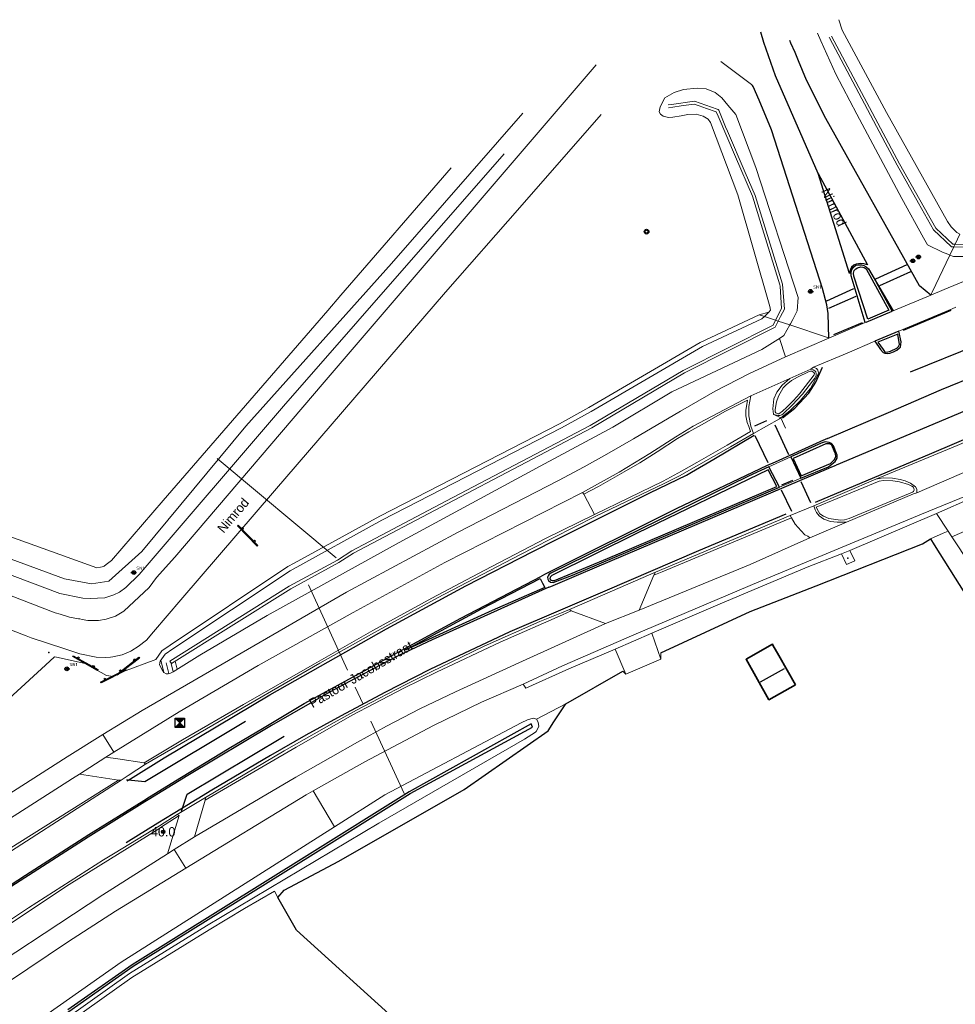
# Model space of a CAD drawing. Header units: metres. Extents: x 169249 to 194689, y 406250 to 412203.
# Tile 219 of 256: x 183715 to 183815, y 409727 to 409832. Entities that reach past the tile are written whole.
import ezdxf
from ezdxf.enums import TextEntityAlignment as Align

# ---------------------------------------------------------------- set-up
doc = ezdxf.new("R2010")
doc.units = ezdxf.units.M
doc.linetypes.add('BGT_NLCS_N264$0$AM-AS', pattern=[16, 10, -2, 2, -2])
doc.layers.get('0').update_dxf_attribs({"linetype": 'CONTINUOUS'})
for name, color, linetype, lineweight in [('BGT_NLCS_N264$0$B-WE-AM-AS_KUNSTWERK_DUIKER-GV', 252, 'BGT_NLCS_N264$0$AM-AS', 18), ('BGT_NLCS_N264$0$B-WE-GW-WATERGANG_INSTEEK-G', 252, 'CONTINUOUS', 18), ('BGT_NLCS_N264$0$B-WE-GW-WATERGANG_SLOOT_BODEM-G', 252, 'CONTINUOUS', 18), ('BGT_NLCS_N264$0$B-WE-KW-KUNSTWERK_DUIKER-G', 252, 'CONTINUOUS', 18), ('BGT_NLCS_N264$0$B-WE-OG-TOPOGRAFIE_BEBOUWING-G', 252, 'CONTINUOUS', 35), ('BGT_NLCS_N264$0$B-WE-OG-TOPOGRAFIE_TERREIN_AGRARISCH-GV', 252, 'CONTINUOUS', 18), ('BGT_NLCS_N264$0$B-WE-OG-TOPOGRAFIE_TERREIN_ONBEGROEID-GV', 252, 'CONTINUOUS', 18), ('BGT_NLCS_N264$0$B-WE-OG-TOPOGRAFIE_WATER-GV', 252, 'CONTINUOUS', 18), ('BGT_NLCS_N264$0$B-WE-OG-TOPOGRAFIE_WEG_BERM-GV', 252, 'CONTINUOUS', 18), ('BGT_NLCS_N264$0$B-WE-OG-TOPOGRAFIE_WEG_RIJWEG-GV', 252, 'CONTINUOUS', 18), ('BGT_NLCS_N264$0$B-WE-OG-TOPOGRAFIE_WEG_RIJWIELPAD-GV', 252, 'CONTINUOUS', 18), ('BGT_NLCS_N264$0$B-WE-OG-TOPOGRAFIE_WEG_VERHARD-G', 252, 'CONTINUOUS', 18), ('BGT_NLCS_N264$0$B-WE-VW-VERKEERSTEKEN_BORD-S', 252, 'CONTINUOUS', 25), ('X-XX-AL-REFERENTIE-G', 7, 'CONTINUOUS', 18)]:
    doc.layers.add(name, color=color, linetype=linetype, lineweight=lineweight)
for name, color, linetype in [('BGT_NLCS_N264$0$B-WE-IE-MEUBILAIR_WEGMEUBILAIR-S', 252, 'CONTINUOUS'), ('BGT_NLCS_N264$0$B-WE-IE-TERREINAFSCHEIDING_KUNSTMATIG_HEKWERK_RASTER-G', 252, 'CONTINUOUS'), ('BGT_NLCS_N264$0$B-WE-KG-KADASTRAAL_NOK-G', 252, 'CONTINUOUS'), ('BGT_NLCS_N264$0$B-WE-OG-TOPOGRAFIE_WATER_SLOOT-GV', 252, 'CONTINUOUS'), ('BGT_NLCS_N264$0$B-WE-OG-TOPOGRAFIE_WEG_RIJWEG-G', 252, 'CONTINUOUS'), ('BGT_NLCS_N264$0$B-WE-OG-TOPOGRAFIE_WEG_VERKEERSEILAND-GV', 252, 'CONTINUOUS'), ('BGT_NLCS_N264$0$B-WE-VH-KANTOPSLUITING-G', 252, 'CONTINUOUS'), ('BGT_NLCS_N264$0$B-WE-VW-MARKERING-G', 252, 'CONTINUOUS'), ('BGT_NLCS_N264$0$B-WE-VW-VERKEERSTEKEN_DRAAGCONSTRUCTIE-S', 252, 'CONTINUOUS'), ('BGT_NLCS_N264$0$Label_Openbareruimte', 252, 'CONTINUOUS'), ('BGT_NLCS_N264$0$Label_Puntobject', 252, 'CONTINUOUS'), ('BGT_NLCS_N264$0$Taludsymbool_Oever', 252, 'CONTINUOUS')]:
    doc.layers.add(name, color=color, linetype=linetype)
doc.styles.add('BGT_NLCS_N264$0$NLCS-ISO', font='NLCS-ISO.ttf')
doc.styles.add('BGT_NLCS_N264$0$STANDARD', font='txt')

# ---------------------------------------------------------------- blocks, each defined once
blk = doc.blocks.new('BGT_NLCS_N264$0$SIE-WEG_AFVALBAK_TYPE_01')
for radius in [0.25, 0.156]:
    blk.add_circle((0, 0), radius)
blk = doc.blocks.new('BGT_NLCS_N264$0$SIE-WEG_SCHRIKHEK')
for points in [[(-1.125, 0), (-1.125, 0.1), (-1.5, 0.1), (-1.5, 0)], [(-0.375, 0), (-0.375, 0.1), (-0.75, 0.1), (-0.75, 0)], [(0.375, 0.1), (0, 0.1), (0, 0), (0.375, 0)], [(1.125, 0), (1.125, 0.1), (0.75, 0.1), (0.75, 0)]]:
    blk.add_hatch(color=0).paths.add_polyline_path(points)
at = {"color": 0}
for p, q in [((-1.125, 0), (-1.125, 0.1)), ((-0.75, 0), (-0.75, 0.1)), ((-0.375, 0), (-0.375, 0.1)), ((0, 0.1), (0, 0)), ((0.375, 0.1), (0.375, 0)), ((0.75, 0.1), (0.75, 0)), ((1.125, 0.1), (1.125, 0))]:
    blk.add_line(p, q, dxfattribs=at)
at = {"flags": 128}
for points in [[(-1.5, 0.1), (1.5, 0.1), (1.5, 0), (-1.5, 0)], [(-1.0125, 0.1), (-1.0125, 0.25), (-0.8625, 0.25), (-0.8625, 0.1)], [(0.8625, 0.1), (0.8625, 0.25), (1.0125, 0.25), (1.0125, 0.1)]]:
    blk.add_lwpolyline(points, close=True, dxfattribs=at)
blk = doc.blocks.new('BGT_NLCS_N264$0$SIE-WEG_STRAATNAAMBORD_PAAL-SO')
blk.add_line((-0.3, 0), (0.3, 0))
for radius in [0.2, 0.0745]:
    blk.add_circle((0, 0), radius)
at = {"style": 'BGT_NLCS_N264$0$NLCS-ISO'}
blk.add_attdef('STRAATNAAMBORD', (0.28, 0.29), '', height=0.35, dxfattribs=at)
blk = doc.blocks.new('BGT_NLCS_N264$0$SIE-WEG_CAMERA_SNELHEID-SO')
h = blk.add_hatch(color=256)
h.paths.add_polyline_path([(0.5, 0.5), (-0.5, 0.5), (0, 0)])
h.paths.add_polyline_path([(0, 0), (-0.5, -0.5), (0.5, -0.5)])
for p, q in [((-0.5, 0.5), (0.5, -0.5)), ((0.5, 0.5), (-0.5, -0.5))]:
    blk.add_line(p, q)
at = {"flags": 128}
blk.add_lwpolyline([(-0.5, 0.5), (0.5, 0.5), (0.5, -0.5), (-0.5, -0.5)], close=True, dxfattribs=at)
blk = doc.blocks.new('BGT_NLCS_N264$0$SIE-WEG_PAAL_ALGEMEEN_TYPE_02-SO')
at = {"ltscale": 0.5}
h = blk.add_hatch(color=256, dxfattribs=at)
h.paths.add_polyline_path([(0, 0), (0.1875, 0, 0.41421356), (0, 0.1875)])
h.paths.add_polyline_path([(0, -0.1875), (0, 0), (-0.1875, 0, 0.41421356)])
for p, q in [((-0.1875, 0), (0.1875, 0)), ((0, -0.1875), (0, 0.1875))]:
    blk.add_line(p, q, dxfattribs=at)
blk.add_circle((0, 0), 0.1875, dxfattribs=at)
blk = doc.blocks.new('BGT_NLCS_N264$0$SIE-WEG_VERKEERSBORD_PAAL-SO')
blk.add_line((-0.3, 0), (0.3, 0))
for radius in [0.2, 0.0745]:
    blk.add_circle((0, 0), radius)
blk = doc.blocks.new('BGT_NLCS_N264$0$BGT_NLCS_N264_ACAD_1_FMEBLOCK6')
at = {"layer": 'BGT_NLCS_N264$0$Taludsymbool_Oever', "color": 7, "lineweight": 18}
for p, q in [((-0.56, -0.55, 12.31), (-0.88, 0.69, 12.31)), ((-0.02, -0.69, 12.31), (-0.31, 0.46, 12.31)), ((0.44, -0.49, 12.31), (0.19, 0.48, 12.31)), ((0.88, -0.22, 12.31), (0.66, 0.64, 12.31))]:
    blk.add_line(p, q, dxfattribs=at)
blk = doc.blocks.new('BGT_NLCS_N264')
at = {"layer": 'BGT_NLCS_N264$0$B-WE-AM-AS_KUNSTWERK_DUIKER-GV'}
blk.add_line((183746.28, 409771.5, 11.07), (183756.49, 409749.24, 11.24), dxfattribs=at)
at = {"layer": 'BGT_NLCS_N264$0$B-WE-GW-WATERGANG_INSTEEK-G'}
for points in [[(183802.85, 409831.79, 12.02), (183803.22, 409830.66, 12.02), (183807.94, 409821.89, 12.06), (183814.46, 409810.25, 12.02), (183814.85, 409809.71, 12.02), (183815.45, 409809.1, 12.02), (183815.78, 409808.92, 12.02)], [(183814.71, 409806.68, 12.15), (183814.48, 409806.77, 12.15), (183813.94, 409806.98, 12.15), (183812.33, 409807.77, 12.15), (183811.9, 409808.52, 12.16), (183809.58, 409812.71, 12.19), (183804.79, 409821.73, 12.11), (183802.54, 409825.97, 12.07), (183800.96, 409829.53, 12.06), (183800.6, 409830.34, 12.06)], [(183795.38, 409800.59, 12.14), (183795.58, 409800.8, 12.16), (183795.51, 409801.21, 12.18), (183792.08, 409813.1, 12.15), (183789.19, 409820.82, 12.08), (183788.93, 409821.19, 12.09), (183788.4, 409821.5, 12.09), (183787.66, 409821.71, 12.05), (183786.76, 409821.67, 12.03), (183786.05, 409821.55, 12.01), (183785.17, 409821.39, 11.97), (183784.69, 409821.36, 11.96), (183784.14, 409821.51, 11.96), (183783.83, 409821.73, 11.98), (183783.7, 409821.98, 11.98), (183783.8, 409822.5, 11.99), (183784.32, 409823.47, 11.98), (183785.31, 409824.03, 11.98), (183786.31, 409824.34, 12), (183787.77, 409824.5, 12.04), (183788.73, 409824.4, 12.06), (183789.68, 409824.01, 12.07), (183790.37, 409823.45, 12.09), (183791.02, 409822.69, 12.09), (183791.86, 409821.69, 12.08), (183794.02, 409816.01, 12.12), (183798.53, 409802.16, 12.2), (183798.42, 409800.72, 12.21), (183797.94, 409799.8, 12.22), (183797.7, 409799.36, 12.22), (183797.63, 409799.23, 12.22)], [(183767.15, 409817.48, 12.06), (183743.61, 409790.57, 12.21), (183728.24, 409772.62, 12.32), (183726.82, 409771.23, 12.38), (183726.14, 409770.71, 12.38), (183725.52, 409770.43, 12.38), (183724.55, 409770.14, 12.37), (183723.01, 409770.04, 12.37), (183722.21, 409770.07, 12.37), (183719.77, 409770.6, 12.23), (183709.83, 409774.32, 12.27)], [(183709.57, 409778.4, 12.28), (183723.71, 409773.31, 12.24), (183724.11, 409773.38, 12.24), (183724.28, 409773.43, 12.24), (183724.49, 409773.5, 12.24), (183724.72, 409773.68, 12.24), (183724.86, 409773.79, 12.24), (183725.29, 409774.11, 12.23), (183730.79, 409780.49, 12.13), (183748.34, 409800.76, 12.09), (183749.75, 409802.4, 12.09), (183761.51, 409815.98, 12.07)], [(183794.92, 409800.14, 12.11), (183795.12, 409800.32, 12.12), (183795.38, 409800.59, 12.14)]]:
    blk.add_polyline3d(points, dxfattribs=at)
at = {"layer": 'BGT_NLCS_N264$0$B-WE-GW-WATERGANG_SLOOT_BODEM-G'}
for p, q in [((183815.27, 409807.85, 11.3), (183815.13, 409807.56, 11.3)), ((183796.4, 409799.64, 11.33), (183796.12, 409799.74, 11.33))]:
    blk.add_line(p, q, dxfattribs=at)
for points in [[(183801.83, 409829.91, 11.32), (183801.86, 409829.86, 11.33), (183807.82, 409818.64, 11.34), (183809.07, 409816.28, 11.34), (183811.38, 409812.21, 11.37), (183812.98, 409809.38, 11.38), (183814.85, 409807.6, 11.31), (183814.88, 409807.57, 11.3), (183815.13, 409807.56, 11.3)], [(183802.1, 409830.05, 11.32), (183809.33, 409816.43, 11.34), (183813.22, 409809.57, 11.38), (183815.01, 409807.86, 11.3), (183815.27, 409807.85, 11.3)], [(183784.65, 409822.7, 11.43), (183785.03, 409822.75, 11.41), (183787.48, 409823.1, 11.32), (183789.89, 409822.26, 11.38), (183790.01, 409822.22, 11.38), (183790.05, 409822.13, 11.38), (183790.79, 409820.38, 11.37), (183791, 409819.9, 11.37), (183792.89, 409815.48, 11.35), (183793.93, 409813.05, 11.34), (183796.87, 409803.57, 11.24), (183797.06, 409800.92, 11.32), (183796.65, 409800.12, 11.33), (183796.4, 409799.64, 11.33)], [(183784.69, 409822.4, 11.43), (183785.16, 409822.47, 11.41), (183786.03, 409822.59, 11.37), (183786.88, 409822.71, 11.34), (183787.45, 409822.79, 11.32), (183787.97, 409822.61, 11.33), (183788.76, 409822.33, 11.35), (183789.79, 409821.98, 11.38), (183789.99, 409821.5, 11.38), (183791.84, 409817.17, 11.36), (183793.65, 409812.95, 11.34), (183794.57, 409809.96, 11.31), (183796.58, 409803.51, 11.24), (183796.59, 409803.37, 11.25), (183796.76, 409800.99, 11.32), (183796.12, 409799.74, 11.33)], [(183690.43, 409783.27, 11.01), (183703.15, 409778.46, 11.04), (183720.26, 409772.14, 10.85), (183723.16, 409771.61, 10.94), (183724.99, 409771.91, 10.98), (183728.5, 409775.08, 11.1), (183739.61, 409788.45, 11.06), (183755.15, 409805.78, 11.08), (183769.15, 409821.82, 11.09)]]:
    blk.add_polyline3d(points, dxfattribs=at)
at = {"layer": 'BGT_NLCS_N264$0$B-WE-IE-MEUBILAIR_WEGMEUBILAIR-S'}
for p in [(183803.84, 409774.36, 12.02), (183718.59, 409764.29, 13.26)]:
    blk.add_point(p, dxfattribs=at)
at = {"layer": 'BGT_NLCS_N264$0$B-WE-IE-TERREINAFSCHEIDING_KUNSTMATIG_HEKWERK_RASTER-G'}
for p, q in [((183811.78, 409775.87, 12.2), (183812.63, 409776.4, 12.2)), ((183773.76, 409758.81, 12.24), (183779.81, 409762.29, 12.22))]:
    blk.add_line(p, q, dxfattribs=at)
for points in [[(183812.63, 409776.4, 12.2), (183813.02, 409775.77, 12.22), (183821.22, 409762.79, 12.57), (183825.05, 409757.27, 12.52), (183833.13, 409746.91, 12.54), (183837.18, 409742.05, 12.5)], [(183783.88, 409764.27, 12.13), (183793.41, 409768.67, 12.2), (183800.46, 409771.4, 12.2), (183811.78, 409775.87, 12.2)], [(183743.03, 409738.16, 12.4), (183743.69, 409738.94, 12.43), (183749.52, 409742.04, 12.3), (183762.9, 409749.67, 12.31), (183771.87, 409755.95, 12.23), (183772.48, 409756.88, 12.23), (183773.76, 409758.81, 12.24)], [(183781.13, 409708.49, 12.72), (183765.02, 409716.85, 12.45), (183763.1, 409718.29, 12.42), (183755.99, 409724.73, 12.35), (183745.01, 409734.66, 12.24), (183743.03, 409738.16, 12.4)]]:
    blk.add_polyline3d(points, dxfattribs=at)
at = {"layer": 'BGT_NLCS_N264$0$B-WE-KG-KADASTRAAL_NOK-G'}
blk.add_polyline3d([(183794.52, 409761.15, 14.79), (183794.52, 409761.15, 14.79), (183797.08, 409762.6, 14.78)], dxfattribs=at)
at = {"layer": 'BGT_NLCS_N264$0$B-WE-KW-KUNSTWERK_DUIKER-G'}
blk.add_line((183736.54, 409784.99, 10.92), (183749.25, 409774.39, 11.11), dxfattribs=at)
at = {"layer": 'BGT_NLCS_N264$0$B-WE-OG-TOPOGRAFIE_BEBOUWING-G'}
blk.add_polyline3d([(183798.24, 409760.83, 14.27), (183795.4, 409759.25, 14.29), (183792.97, 409763.58, 14.05), (183795.8, 409765.17, 14.09), (183795.84, 409765.09, 14.09), (183796.47, 409763.97, 14.14), (183798.24, 409760.83, 14.27)], dxfattribs=at)
at = {"layer": 'BGT_NLCS_N264$0$B-WE-OG-TOPOGRAFIE_TERREIN_AGRARISCH-GV'}
blk.add_line((183783.87, 409763.58, 12.15), (183780.14, 409761.97, 12.17), dxfattribs=at)
at = {"layer": 'BGT_NLCS_N264$0$B-WE-OG-TOPOGRAFIE_TERREIN_ONBEGROEID-GV', "linetype": 'Continuous'}
for p, q in [((183818.76, 409778.34, 12.14), (183814.93, 409776.62, 12.14)), ((183814.93, 409776.62, 12.14), (183814.52, 409777.24, 12.11))]:
    blk.add_line(p, q, dxfattribs=at)
at = {"layer": 'BGT_NLCS_N264$0$B-WE-OG-TOPOGRAFIE_WATER-GV'}
for p, q in [((183815.27, 409807.85, 11.3), (183815.78, 409808.92, 12.02)), ((183814.71, 409806.68, 12.15), (183815.13, 409807.56, 11.3)), ((183795.38, 409800.59, 0.67), (183794.37, 409800.32, 12.09)), ((183794.92, 409800.14, 12.11), (183796.12, 409799.74, 11.33)), ((183796.4, 409799.64, 11.33), (183797.63, 409799.23, 12.22))]:
    blk.add_line(p, q, dxfattribs=at)
for points in [[(183815.27, 409807.85, 11.3), (183816.6, 409807.81, 11.29), (183824.81, 409810.79, 11.25), (183835.98, 409813.45, 11.26), (183855.36, 409817.38, 11.47), (183855.42, 409817.08, 11.47), (183836.04, 409813.16, 11.26), (183824.89, 409810.51, 11.25), (183816.65, 409807.51, 11.29), (183815.13, 409807.56, 11.3)], [(183796.4, 409799.64, 11.33), (183796.07, 409798.98, 11.33), (183786.4, 409794.12, 11.22), (183776.5, 409788.24, 11.27), (183761.09, 409780.16, 11.3), (183751.08, 409774.88, 11.19), (183749.53, 409773.88, 11.16), (183744.39, 409771.1, 11.15), (183731.67, 409763.12, 11.69), (183731.51, 409763.38, 11.69), (183744.24, 409771.36, 11.15), (183749.38, 409774.14, 11.16), (183750.93, 409775.14, 11.19), (183760.95, 409780.42, 11.3), (183776.35, 409788.5, 11.27), (183786.26, 409794.38, 11.22), (183795.85, 409799.21, 11.33), (183796.12, 409799.74, 11.33)]]:
    blk.add_polyline3d(points, dxfattribs=at)
at = {"layer": 'BGT_NLCS_N264$0$B-WE-OG-TOPOGRAFIE_WATER_SLOOT-GV'}
blk.add_polyline3d([(183713.63, 409720.94, 11.52), (183720.74, 409726, 11.48), (183727.6, 409730.82, 11.42), (183746.49, 409742.61, 11.25), (183757.14, 409749.26, 11.31), (183770.18, 409756.31, 11.28), (183770.05, 409756.7, 11.28), (183757.04, 409749.43, 11.31), (183746.39, 409742.78, 11.25), (183727.49, 409730.98, 11.42), (183720.62, 409726.17, 11.48)], dxfattribs=at)
at = {"layer": 'BGT_NLCS_N264$0$B-WE-OG-TOPOGRAFIE_WEG_BERM-GV'}
for p, q in [((183794.92, 409800.14, 12.11), (183794.37, 409800.32, 12.09)), ((183796.54, 409797.79, 12.22), (183797.17, 409795.83, 12.27)), ((183797.17, 409795.83, 12.27), (183801.81, 409797.83, 12.33)), ((183799.87, 409794.52, 12.36), (183797.63, 409793.52, 12.33)), ((183806.8, 409782.79, 12.11), (183800.21, 409779.94, 12.13)), ((183775.52, 409781.37, 12.31), (183775.66, 409781.17, 12.4)), ((183811.17, 409781.34, 12.04), (183811.18, 409781.71, 12.11)), ((183776.8, 409779.02, 12.42), (183775.66, 409781.17, 12.4)), ((183797.67, 409778.89, 12.11), (183783.32, 409772.87, 12.11)), ((183797.8, 409778.67, 12.13), (183797.67, 409778.89, 12.11)), ((183813.29, 409779.11, 12.01), (183804.05, 409775.18, 12.04)), ((183814.52, 409777.24, 12.11), (183813.29, 409779.11, 12.01)), ((183813.99, 409777.01, 12.08), (183814.52, 409777.24, 12.11)), ((183812.63, 409776.4, 12.2), (183813.99, 409777.01, 12.08)), ((183804.05, 409775.18, 12.04), (183803.14, 409774.8, 12.01)), ((183783.13, 409772.54, 12.11), (183781.57, 409768.82, 12.09)), ((183783.13, 409772.54, 12.11), (183784.01, 409772.88, 12.18)), ((183783.32, 409772.87, 12.11), (183783.13, 409772.54, 12.11)), ((183774.32, 409768.73, 12.14), (183774.13, 409768.89, 12.11)), ((183777.96, 409767.38, 12.07), (183774.32, 409768.73, 12.14)), ((183782.92, 409766.37, 12.08), (183783.87, 409763.58, 12.15)), ((183780.14, 409761.97, 12.17), (183779, 409764.64, 12.08)), ((183783.87, 409763.58, 12.15), (183783.88, 409764.27, 12.13)), ((183779.81, 409762.29, 12.22), (183780.14, 409761.97, 12.17)), ((183773.76, 409758.81, 12.24), (183770.6, 409757.19, 12.08)), ((183725.52, 409753.67, 12.36), (183724.67, 409753.14, 12.36)), ((183728.78, 409752.53, 12.49), (183728.92, 409752.37, 12.46)), ((183726.01, 409750.69, 12.49), (183721.85, 409751.33, 12.35)), ((183723.71, 409749.01, 12.37), (183726.31, 409750.69, 12.41)), ((183726.31, 409750.69, 12.41), (183726.01, 409750.69, 12.49)), ((183735.29, 409748.82, 12.27), (183735.28, 409748.54, 12.27)), ((183749.05, 409745.7, 12.06), (183746.8, 409749.55, 12.18)), ((183735.28, 409748.54, 12.27), (183734.14, 409744.64, 12.26)), ((183731.25, 409742.82, 12.27), (183732.51, 409746.9, 12.28)), ((183732.51, 409746.9, 12.28), (183732.3, 409747.01, 12.29))]:
    blk.add_line(p, q, dxfattribs=at)
for points in [[(183816.3, 409806.54, 12.15), (183815.11, 409806.53, 12.15), (183814.71, 409806.68, 12.15)], [(183812.68, 409802.42, 12.32), (183814.11, 409803.01, 12.31), (183817.63, 409804.46, 12.27), (183820.02, 409805.44, 12.25), (183825.88, 409807.46, 12.21), (183829.71, 409808.57, 12.22), (183832.06, 409809.19, 12.21), (183834.22, 409809.62, 12.21), (183843.23, 409811.08, 12.25)], [(183814.71, 409806.68, 12.15), (183812.82, 409802.71, 12.31), (183812.75, 409802.57, 12.31), (183812.68, 409802.42, 12.32)], [(183794.37, 409800.32, 12.09), (183788.08, 409797.36, 12.13), (183776.19, 409790.44, 12.13), (183773.05, 409788.69, 12.15), (183753.89, 409778.84, 12.22), (183744.75, 409773.82, 12.25), (183744.09, 409773.45, 12.25), (183731.53, 409765.09, 12.33), (183730.66, 409764.48, 12.33), (183730.02, 409763.56, 12.33), (183726.57, 409762.26, 12.43), (183725.5, 409761.72, 12.44), (183724.75, 409761.84, 12.43), (183722.46, 409763.12, 12.44), (183719.42, 409763.79, 12.42), (183719.19, 409763.84, 12.42)], [(183796.54, 409797.79, 12.22), (183796.37, 409797.68, 12.22), (183794.66, 409796.62, 12.22), (183785.06, 409792.08, 12.14), (183778.75, 409788.31, 12.14), (183771.01, 409784.16, 12.25), (183755.97, 409776.03, 12.14), (183741.88, 409768.25, 12.2), (183734.7, 409764.02, 12.2), (183731.84, 409762.24, 12.26), (183731.56, 409762.09, 12.3), (183731.31, 409762.03, 12.31), (183731.11, 409762.03, 12.31), (183730.87, 409762.16, 12.31), (183730.67, 409762.43, 12.32), (183730.39, 409762.96, 12.32), (183730.48, 409763.36, 12.33), (183731.02, 409764.12, 12.33), (183731.81, 409764.67, 12.33), (183744.35, 409773.02, 12.25), (183754.12, 409778.4, 12.22), (183773.29, 409788.25, 12.15), (183776.44, 409790, 12.13), (183788.31, 409796.92, 12.13), (183794.65, 409799.9, 12.09), (183794.92, 409800.14, 12.11)], [(183797.63, 409799.23, 12.22), (183797.01, 409798.11, 12.22), (183796.54, 409797.79, 12.22)], [(183801.81, 409797.83, 12.33), (183801.66, 409797.88, 12.33), (183797.63, 409799.23, 12.22)], [(183724.37, 409755.53, 12.3), (183728.56, 409758.11, 12.31), (183750.34, 409770.72, 12.23), (183762.26, 409777.13, 12.25), (183772.95, 409782.65, 12.24), (183775.71, 409784.11, 12.23), (183778.11, 409785.44, 12.26), (183780.97, 409787.08, 12.27), (183785.97, 409790.02, 12.3), (183789.68, 409792.18, 12.31), (183793.32, 409794.05, 12.3), (183797.17, 409795.83, 12.27)], [(183795.94, 409789.69, 12.37), (183796.35, 409789.56, 12.38), (183796.57, 409789.58, 12.38), (183796.8, 409789.65, 12.38), (183796.92, 409789.74, 12.38), (183797.89, 409790.67, 12.38), (183798.99, 409791.84, 12.36), (183800.05, 409793.24, 12.35), (183800.31, 409793.56, 12.35), (183800.43, 409793.85, 12.36), (183800.46, 409794.01, 12.36), (183800.42, 409794.23, 12.36), (183800.3, 409794.32, 12.36)], [(183798.67, 409791.89, 12.49), (183800.22, 409793.91, 12.49), (183800.26, 409794.05, 12.49), (183800.2, 409794.16, 12.49), (183800.1, 409794.23, 12.49), (183799.98, 409794.29, 12.49), (183799.85, 409794.31, 12.49), (183799.7, 409794.27, 12.49), (183798.44, 409793.65, 12.51), (183797.81, 409793.29, 12.51), (183797.23, 409792.84, 12.51), (183796.91, 409792.51, 12.51), (183796.43, 409791.64, 12.51), (183796.22, 409791.02, 12.51), (183796.08, 409790.21, 12.52), (183796.08, 409789.96, 12.52), (183796.16, 409789.85, 12.52), (183796.37, 409789.75, 12.52), (183796.45, 409789.75, 12.51), (183796.85, 409790.04, 12.48), (183797.32, 409790.46, 12.5), (183798.02, 409791.17, 12.49), (183798.67, 409791.89, 12.49)], [(183800.3, 409794.32, 12.36), (183800.12, 409794.43, 12.36), (183799.87, 409794.52, 12.36)], [(183797.63, 409793.52, 12.33), (183796.81, 409792.8, 12.35), (183796.26, 409792.05, 12.37), (183795.94, 409791.35, 12.36), (183795.81, 409790.29, 12.37), (183795.89, 409789.72, 12.36), (183795.94, 409789.69, 12.37)], [(183793.46, 409791.66, 12.32), (183791.97, 409790.89, 12.32), (183787.33, 409788.42, 12.32), (183785.48, 409787.3, 12.32), (183782.7, 409785.52, 12.33), (183779.43, 409783.51, 12.33), (183775.52, 409781.37, 12.31)], [(183775.66, 409781.17, 12.4), (183777.24, 409781.99, 12.44), (183779.95, 409783.55, 12.44), (183781.65, 409784.52, 12.44), (183783.48, 409785.69, 12.44), (183785.67, 409787.13, 12.45), (183786.88, 409787.84, 12.45), (183788.21, 409788.59, 12.45), (183790.77, 409790.03, 12.44), (183793.12, 409791.19, 12.45), (183792.93, 409790.12, 12.46), (183792.96, 409789.54, 12.46), (183793.07, 409788.81, 12.47), (183793.27, 409788.41, 12.48), (183793.45, 409787.86, 12.47), (183790.97, 409786.4, 12.48), (183787.71, 409784.55, 12.48), (183786.09, 409783.63, 12.48)], [(183793.76, 409787.64, 12.37), (183793.47, 409788.42, 12.32), (183793.27, 409789.55, 12.32), (183793.25, 409790.53, 12.32), (183793.46, 409791.66, 12.32)], [(183728.92, 409752.37, 12.46), (183736.07, 409756.55, 12.42), (183747.51, 409763.14, 12.39), (183753, 409766.23, 12.38), (183760.06, 409770.14, 12.39), (183768.02, 409774.3, 12.38), (183770.14, 409775.38, 12.38), (183776.88, 409778.81, 12.35), (183784.23, 409782.32, 12.35), (183785.86, 409783.14, 12.36), (183791.31, 409786.23, 12.4), (183793.76, 409787.64, 12.37)], [(183786.09, 409783.63, 12.48), (183784.14, 409782.58, 12.48), (183776.8, 409779.02, 12.42)], [(183800.68, 409779.34, 12.22), (183800.84, 409779.08, 12.22), (183801.23, 409778.83, 12.22), (183801.79, 409778.58, 12.22), (183803.03, 409778.39, 12.21), (183803.46, 409778.44, 12.21), (183803.95, 409778.57, 12.2), (183810.71, 409781.41, 12.19), (183810.82, 409781.47, 12.19), (183810.89, 409781.66, 12.19), (183810.86, 409781.79, 12.19), (183810.82, 409781.91, 12.19), (183810.66, 409782.04, 12.19), (183810.31, 409782.21, 12.19), (183809.35, 409782.51, 12.19), (183808.62, 409782.61, 12.2), (183807.64, 409782.64, 12.2), (183807.15, 409782.57, 12.2), (183800.43, 409779.81, 12.22), (183800.68, 409779.34, 12.22)], [(183811.18, 409781.71, 12.11), (183811.05, 409781.97, 12.11), (183810.51, 409782.36, 12.11), (183809.93, 409782.6, 12.11), (183809.41, 409782.73, 12.11), (183808.59, 409782.87, 12.11), (183807.61, 409782.91, 12.11), (183806.8, 409782.79, 12.11)], [(183775.52, 409781.37, 12.31), (183760.85, 409773.88, 12.31), (183751.04, 409768.57, 12.3), (183740.91, 409762.9, 12.3), (183732.5, 409757.95, 12.35), (183725.52, 409753.67, 12.36)], [(183803.67, 409778.19, 12.06), (183810.84, 409781.2, 12.04), (183811.17, 409781.34, 12.04)], [(183800.21, 409779.94, 12.13), (183800.33, 409779.51, 12.08), (183800.48, 409779.23, 12.08), (183800.78, 409778.86, 12.08), (183801.26, 409778.51, 12.08), (183801.97, 409778.28, 12.07), (183802.69, 409778.19, 12.07), (183803.67, 409778.19, 12.06)], [(183776.8, 409779.02, 12.42), (183771.66, 409776.47, 12.49), (183765.02, 409773.03, 12.53), (183759.45, 409770.07, 12.49), (183753.17, 409766.63, 12.53), (183746.95, 409763.07, 12.51), (183739.36, 409758.74, 12.52), (183732.86, 409754.96, 12.54), (183728.78, 409752.53, 12.49)], [(183784.01, 409772.88, 12.18), (183797.03, 409778.34, 12.22), (183797.8, 409778.67, 12.13)], [(183799.76, 409776.53, 12.08), (183799.56, 409776.7, 12.13), (183799.25, 409776.86, 12.13), (183798.86, 409777.26, 12.13), (183798.2, 409777.98, 12.14), (183797.8, 409778.67, 12.13)], [(183781.57, 409768.82, 12.09), (183793.39, 409773.68, 12.1), (183799.76, 409776.53, 12.08)], [(183811.78, 409775.87, 12.2), (183812.45, 409776.28, 12.2), (183812.63, 409776.4, 12.2)], [(183804.05, 409775.18, 12.04), (183804.58, 409774.08, 12.08), (183803.67, 409773.69, 12.08), (183803.14, 409774.8, 12.01)], [(183803.14, 409774.8, 12.01), (183799.49, 409773.4, 12.02), (183789.95, 409769.39, 12.03), (183782.92, 409766.37, 12.08)], [(183735.28, 409748.54, 12.27), (183744.96, 409754.2, 12.28), (183747.52, 409755.66, 12.29), (183750.96, 409757.61, 12.31), (183753.27, 409758.8, 12.31), (183756.47, 409760.47, 12.31), (183759.95, 409762.19, 12.32), (183766.75, 409765.39, 12.27), (183773.37, 409768.32, 12.21), (183774.32, 409768.73, 12.14)], [(183774.13, 409768.89, 12.11), (183773.29, 409768.54, 12.11), (183770.97, 409767.59, 12.11), (183765.03, 409764.95, 12.14), (183762.61, 409763.78, 12.15), (183759.38, 409762.24, 12.18), (183756.66, 409760.87, 12.22), (183753.8, 409759.4, 12.24)], [(183734.14, 409744.64, 12.26), (183744.95, 409750.99, 12.21), (183748.63, 409753.1, 12.23), (183751.52, 409754.74, 12.2), (183754.63, 409756.42, 12.22), (183758.16, 409758.3, 12.21), (183761.96, 409760.08, 12.2), (183768.72, 409763.2, 12.15), (183777.96, 409767.38, 12.07)], [(183779, 409764.64, 12.08), (183774.07, 409762.55, 12.08), (183769.46, 409760.48, 12.13), (183769.18, 409760.91, 12.13)], [(183719.19, 409763.84, 12.42), (183718.22, 409762.95, 12.41), (183708.72, 409754.22, 12.36)], [(183769.18, 409760.91, 12.13), (183764.75, 409759, 12.12), (183759.62, 409756.49, 12.13), (183752.31, 409752.64, 12.14), (183746.8, 409749.55, 12.18)], [(183753.8, 409759.4, 12.24), (183751.42, 409758.14, 12.22), (183749.02, 409756.82, 12.2), (183743.7, 409753.82, 12.21), (183735.29, 409748.82, 12.27)], [(183770.6, 409757.19, 12.08), (183770.8, 409756.87, 12.08), (183770.88, 409756.39, 12.08), (183770.59, 409755.87, 12.1), (183770.49, 409755.8, 12.1), (183769.33, 409755.05, 12.12), (183753.81, 409746.07, 12.14), (183735.42, 409735.13, 12.07), (183727.18, 409730.05, 12.14), (183713.88, 409720.57, 12.22), (183705.03, 409714.25, 12.27), (183683.48, 409698.82, 12.36), (183683.27, 409698.62, 12.39), (183678.36, 409695.08, 12.47), (183674.32, 409692.18, 12.57), (183667.96, 409688.1, 12.63), (183659.91, 409682.42, 12.63), (183653.31, 409677.13, 12.66), (183649.9, 409673.6, 12.8), (183649.37, 409673.02, 12.99), (183648.82, 409672.72, 13.17)], [(183749.05, 409745.7, 12.06), (183754.42, 409749.1, 12.06), (183768.97, 409756.8, 12.06), (183769.64, 409757.11, 12.07), (183770.26, 409757.28, 12.07), (183770.6, 409757.19, 12.08)], [(183682.72, 409727.36, 12.58), (183685.25, 409729.24, 12.56), (183697.35, 409737.87, 12.43), (183700.77, 409740.17, 12.41), (183712.12, 409747.81, 12.34), (183720.54, 409753.18, 12.3), (183724.37, 409755.53, 12.3)], [(183724.67, 409753.14, 12.36), (183725.97, 409752.95, 12.4), (183728.78, 409752.53, 12.49)], [(183721.85, 409751.33, 12.35), (183721.1, 409750.85, 12.3), (183712.6, 409745.42, 12.39), (183704.56, 409740.22, 12.41), (183701.95, 409738.39, 12.43)], [(183726.01, 409750.69, 12.49), (183712.98, 409742.49, 12.62), (183704.66, 409736.91, 12.64), (183703.49, 409736.09, 12.65)], [(183631.21, 409678.54, 13.54), (183636.04, 409682.95, 13.44), (183641.49, 409687.7, 13.32), (183645.54, 409691.23, 13.23), (183655.41, 409699.55, 13.08), (183665.55, 409707.77, 12.95), (183673.9, 409714.29, 12.77), (183684.27, 409722.06, 12.65), (183689.97, 409726.23, 12.57), (183697.35, 409731.49, 12.53), (183703.64, 409735.87, 12.46), (183705.84, 409737.4, 12.43), (183712.96, 409742.09, 12.41), (183723.71, 409749.01, 12.37)], [(183746.8, 409749.55, 12.18), (183746.03, 409749.12, 12.18), (183733.21, 409741.28, 12.18)], [(183732.3, 409747.01, 12.29), (183730.39, 409745.82, 12.28), (183725.68, 409742.91, 12.27), (183724.44, 409742.17, 12.28), (183716.43, 409737.05, 12.29), (183710, 409732.8, 12.36), (183707.05, 409730.77, 12.36), (183704.93, 409729.31, 12.36), (183703.17, 409728.12, 12.4)], [(183707.2, 409730.55, 12.51), (183720.75, 409739.55, 12.38), (183730.34, 409745.48, 12.37), (183730.52, 409745.61, 12.36), (183732.51, 409746.9, 12.28)], [(183648.82, 409672.72, 13.17), (183648.13, 409673.11, 13.24), (183647.86, 409674.03, 13.25), (183647.97, 409674.85, 13.25), (183648.34, 409675.39, 13.21), (183650.93, 409677.52, 13.14), (183664.4, 409688.59, 12.79), (183673.63, 409694.27, 12.56), (183687.16, 409703.23, 12.37), (183705.13, 409716.39, 12.17), (183712.98, 409721.9, 12.13), (183726.31, 409731.25, 12.07), (183749.05, 409745.7, 12.06)], [(183708.77, 409728.21, 12.3), (183724.36, 409738.46, 12.23), (183731.25, 409742.82, 12.27)], [(183733.21, 409741.28, 12.18), (183725.7, 409736.69, 12.18), (183720.59, 409733.41, 12.17), (183710.04, 409726.31, 12.27), (183702.15, 409720.99, 12.34), (183691.37, 409713.3, 12.45), (183680.09, 409704.83, 12.6), (183670.88, 409697.55, 12.73), (183650.21, 409680.24, 13.18), (183649.01, 409679.15, 13.21)], [(183649.45, 409672.38, 13.15), (183649.69, 409672.62, 12.99), (183650.27, 409673.26, 12.8), (183653.65, 409676.76, 12.66), (183660.21, 409682.02, 12.63), (183668.23, 409687.68, 12.63), (183674.6, 409691.76, 12.57), (183678.65, 409694.67, 12.47), (183683.58, 409698.23, 12.39), (183683.8, 409698.43, 12.36), (183705.32, 409713.84, 12.27), (183714.16, 409720.15, 12.22), (183727.46, 409729.64, 12.14), (183735.68, 409734.71, 12.07), (183739.48, 409736.97, 12.11), (183742.65, 409738.85, 12.14), (183743.03, 409738.16, 12.4)]]:
    blk.add_polyline3d(points, dxfattribs=at)
at = {"layer": 'BGT_NLCS_N264$0$B-WE-OG-TOPOGRAFIE_WEG_RIJWEG-G'}
blk.add_line((183806.87, 409803.76, 12.37), (183808.65, 409800.74, 12.39), dxfattribs=at)
for points in [[(183812.68, 409802.42, 12.32), (183811.46, 409803.4, 12.28), (183801.47, 409821.26, 12.08), (183799.42, 409825.34, 12.06), (183798.56, 409827.4, 12.06), (183798.19, 409828.28, 12.06), (183797.75, 409829.29, 12.07), (183797.62, 409829.58, 12.07)], [(183801.81, 409797.83, 12.33), (183801.72, 409800.45, 12.27), (183801.58, 409801.36, 12.29), (183801.13, 409803.12, 12.27), (183800.85, 409803.99, 12.26), (183795.68, 409820.06, 12.11), (183794.35, 409823.21, 12.12), (183793.72, 409824.67, 12.12), (183793.67, 409824.78, 12.12)], [(183805.68, 409799.48, 12.37), (183804.19, 409804.48, 12.35), (183804.17, 409804.73, 12.36), (183804.22, 409805.08, 12.36), (183804.42, 409805.4, 12.36), (183804.69, 409805.59, 12.36), (183804.96, 409805.65, 12.36), (183805.01, 409805.65, 12.36), (183805.27, 409805.64, 12.36), (183805.53, 409805.58, 12.36), (183805.77, 409805.42, 12.36), (183806.02, 409805.2, 12.36), (183806.87, 409803.76, 12.37)]]:
    blk.add_polyline3d(points, dxfattribs=at)
at = {"layer": 'BGT_NLCS_N264$0$B-WE-OG-TOPOGRAFIE_WEG_RIJWEG-GV'}
for p, q in [((183797.17, 409788.23, 12.34), (183796.67, 409789.32, 12.38)), ((183795.39, 409784.09, 12.31), (183797.76, 409785.16, 12.31)), ((183798.81, 409782.89, 12.2), (183796.54, 409781.92, 12.2)), ((183797.67, 409778.89, 12.11), (183800.21, 409779.94, 12.13)), ((183727.07, 409751.18, 12.43), (183726.31, 409750.69, 12.41)), ((183732.3, 409747.01, 12.29), (183735.29, 409748.82, 12.27))]:
    blk.add_line(p, q, dxfattribs=at)
for points in [[(183800.17, 409794.73, 12.34), (183800.47, 409794.59, 12.36), (183800.64, 409794.39, 12.36), (183800.71, 409794.12, 12.37), (183800.67, 409793.97, 12.37), (183799.84, 409792.46, 12.37), (183798.73, 409791.12, 12.37), (183797.64, 409790.06, 12.4), (183796.67, 409789.32, 12.38)], [(183796.67, 409789.32, 12.38), (183796.53, 409789.22, 12.38), (183793.76, 409787.64, 12.37)], [(183806.8, 409782.79, 12.11), (183815.48, 409786.38, 12.09), (183819.04, 409787.89, 12.08)], [(183774.13, 409768.89, 12.11), (183782.81, 409772.63, 12.12), (183783.32, 409772.87, 12.11)]]:
    blk.add_polyline3d(points, dxfattribs=at)
at = {"layer": 'BGT_NLCS_N264$0$B-WE-OG-TOPOGRAFIE_WEG_RIJWIELPAD-GV'}
for p, q in [((183812.68, 409802.42, 12.32), (183808.65, 409800.74, 12.39)), ((183808.65, 409800.74, 12.39), (183808.55, 409800.7, 12.39)), ((183805.68, 409799.48, 12.37), (183801.81, 409797.83, 12.33)), ((183805.79, 409799.52, 12.37), (183805.68, 409799.48, 12.37)), ((183799.87, 409794.52, 12.36), (183800.17, 409794.73, 12.34)), ((183793.46, 409791.66, 12.32), (183797.63, 409793.52, 12.33)), ((183796.67, 409789.32, 12.38), (183795.94, 409789.69, 12.37)), ((183817.03, 409783.86, 12.04), (183811.17, 409781.34, 12.04)), ((183813.29, 409779.11, 12.01), (183817.15, 409780.81, 11.98)), ((183799.76, 409776.53, 12.08), (183803.67, 409778.19, 12.06)), ((183781.57, 409768.82, 12.09), (183777.96, 409767.38, 12.07)), ((183779, 409764.64, 12.08), (183782.92, 409766.37, 12.08)), ((183724.37, 409755.53, 12.3), (183725.52, 409753.67, 12.36)), ((183721.85, 409751.33, 12.35), (183724.67, 409753.14, 12.36)), ((183727.07, 409751.18, 12.43), (183728.92, 409752.37, 12.46)), ((183731.97, 409743.27, 12.27), (183734.14, 409744.64, 12.26)), ((183731.97, 409743.27, 12.27), (183731.25, 409742.82, 12.27)), ((183733.21, 409741.28, 12.18), (183731.97, 409743.27, 12.27))]:
    blk.add_line(p, q, dxfattribs=at)
for points in [[(183809.27, 409798.56, 12.4), (183814.95, 409800.96, 12.39), (183815.33, 409801.12, 12.39)], [(183856.73, 409800.14, 12.03), (183842.19, 409792.56, 11.91), (183836.45, 409789.7, 11.99), (183832.23, 409787.73, 11.94), (183829.47, 409786.48, 11.95), (183826.33, 409785.08, 11.93), (183822.76, 409783.59, 11.92), (183822.21, 409783.36, 11.92), (183811.68, 409779.04, 11.98), (183794.33, 409771.84, 12.04), (183780.99, 409766.17, 12.05), (183773.37, 409762.87, 12.07), (183769.18, 409760.91, 12.13)], [(183800.17, 409794.73, 12.34), (183803.75, 409796.23, 12.35), (183806.72, 409797.51, 12.38)]]:
    blk.add_polyline3d(points, dxfattribs=at)
at = {"layer": 'BGT_NLCS_N264$0$B-WE-OG-TOPOGRAFIE_WEG_VERHARD-G'}
for points in [[(183776.98, 409826.96, 12.19), (183747.97, 409793.11, 12.31), (183732.05, 409774.46, 12.35), (183730.07, 409772.3, 12.34), (183729.28, 409771.23, 12.39), (183726.58, 409768.71, 12.39), (183725.71, 409768.17, 12.41), (183724.7, 409767.84, 12.42), (183723.88, 409767.71, 12.41), (183722.76, 409767.72, 12.39), (183722.16, 409767.82, 12.39), (183721.9, 409767.87, 12.38), (183721.75, 409767.89, 12.38), (183720.78, 409768.05, 12.36), (183719.8, 409768.37, 12.35), (183719.28, 409768.54, 12.35), (183691.23, 409779.37, 12.45), (183684.1, 409782.15, 12.53)], [(183793.67, 409824.78, 12.12), (183793.55, 409824.87, 12.12), (183790.56, 409827.13, 12.14), (183790.28, 409827.34, 12.14)], [(183704.27, 409770.67, 12.46), (183705.37, 409770.24, 12.46), (183716.17, 409766.06, 12.43), (183716.72, 409765.87, 12.43), (183720.31, 409764.68, 12.41), (183721.9, 409764.15, 12.4), (183723.64, 409763.81, 12.42), (183724.66, 409763.76, 12.42), (183725.17, 409763.81, 12.43), (183725.41, 409763.83, 12.43), (183726.43, 409764.04, 12.43), (183727.35, 409764.45, 12.43), (183727.46, 409764.52, 12.43), (183728.13, 409764.93, 12.43), (183729, 409765.59, 12.43), (183729.76, 409766.5, 12.42), (183732.68, 409769.92, 12.4), (183742.68, 409781.54, 12.31), (183760.91, 409802.74, 12.2), (183768.82, 409811.75, 12.19), (183777.51, 409821.67, 12.18)], [(183814.93, 409776.62, 12.14), (183820.77, 409767.78, 12.59), (183826.49, 409758.95, 12.63), (183831.69, 409752.23, 12.64), (183838.26, 409744.04, 12.52), (183843.67, 409747.26, 12.61)]]:
    blk.add_polyline3d(points, dxfattribs=at)
at = {"layer": 'BGT_NLCS_N264$0$B-WE-OG-TOPOGRAFIE_WEG_VERKEERSEILAND-GV'}
for p, q in [((183808.55, 409800.7, 12.39), (183806.87, 409803.76, 3.87)), ((183805.79, 409799.52, 12.37), (183808.55, 409800.7, 12.39)), ((183809.27, 409798.56, 12.4), (183806.72, 409797.51, 12.38)), ((183797.76, 409785.16, 12.31), (183798.81, 409782.89, 12.2)), ((183796.54, 409781.92, 12.2), (183795.39, 409784.09, 12.31))]:
    blk.add_line(p, q, dxfattribs=at)
for points in [[(183809.32, 409797.15, 12.57), (183809.17, 409798.23, 12.55), (183807.04, 409797.38, 12.56), (183807.6, 409796.61, 12.56), (183807.75, 409796.41, 12.56), (183807.86, 409796.33, 12.56), (183808.08, 409796.35, 12.56), (183808.37, 409796.44, 12.56), (183809.04, 409796.77, 12.57), (183809.22, 409796.94, 12.57), (183809.32, 409797.15, 12.57)], [(183808.32, 409796.23, 12.45), (183808.71, 409796.38, 12.44), (183809.05, 409796.53, 12.44), (183809.34, 409796.79, 12.44), (183809.44, 409796.85, 12.38), (183809.52, 409797.44, 12.39), (183809.27, 409798.56, 12.4)], [(183806.72, 409797.51, 12.38), (183807.31, 409796.61, 12.46), (183807.61, 409796.3, 12.46), (183807.77, 409796.22, 12.46), (183808.03, 409796.17, 12.45), (183808.32, 409796.23, 12.45)], [(183802.3, 409786.33, 12.31), (183802.08, 409786.57, 12.31), (183801.84, 409786.7, 12.31), (183801.41, 409786.75, 12.31), (183800.99, 409786.61, 12.3), (183797.76, 409785.16, 12.31)], [(183802.54, 409785.2, 12.38), (183802.5, 409785.48, 12.38), (183802.38, 409785.81, 12.37), (183802.18, 409786.22, 12.39), (183802.07, 409786.43, 12.4), (183801.87, 409786.55, 12.4), (183801.48, 409786.56, 12.4), (183797.98, 409784.98, 12.39), (183798.83, 409783.12, 12.37), (183801.99, 409784.44, 12.38), (183802.19, 409784.65, 12.38), (183802.4, 409784.88, 12.38), (183802.54, 409785.2, 12.38)], [(183798.81, 409782.89, 12.2), (183801.76, 409784.09, 12.21), (183802.29, 409784.51, 12.26), (183802.47, 409784.66, 12.25), (183802.58, 409784.85, 12.25), (183802.69, 409785.03, 12.24), (183802.7, 409785.33, 12.25), (183802.3, 409786.33, 12.31)], [(183795.39, 409784.09, 12.31), (183793.24, 409783.11, 12.3), (183772.16, 409772.76, 12.33), (183771.98, 409772.65, 12.34), (183771.85, 409772.46, 12.34), (183771.8, 409772.33, 12.34), (183771.84, 409772.11, 12.33), (183771.86, 409772.04, 12.33), (183771.88, 409771.97, 12.33)], [(183772.14, 409772.02, 12.43), (183772.3, 409771.97, 12.43), (183772.53, 409771.96, 12.41), (183778.2, 409774.31, 12.44), (183796.26, 409781.99, 12.38), (183795.33, 409783.78, 12.42), (183781.36, 409777.02, 12.42), (183772.24, 409772.52, 12.43), (183772.07, 409772.32, 12.43), (183772.05, 409772.16, 12.43), (183772.14, 409772.02, 12.43)], [(183771.88, 409771.97, 12.33), (183772.09, 409771.79, 12.31), (183772.39, 409771.76, 12.28), (183774.47, 409772.53, 12.26), (183796.54, 409781.92, 12.2)]]:
    blk.add_polyline3d(points, dxfattribs=at)
at = {"layer": 'BGT_NLCS_N264$0$B-WE-VH-KANTOPSLUITING-G'}
blk.add_polyline3d([(183804.68, 409805.23, 12.5), (183804.87, 409805.34, 12.5), (183805.2, 409805.42, 12.5), (183805.41, 409805.41, 12.5), (183805.57, 409805.36, 12.5), (183805.77, 409805.22, 12.49), (183808.19, 409800.79, 12.51), (183805.95, 409799.85, 12.52), (183804.45, 409804.45, 12.47), (183804.43, 409804.75, 12.49), (183804.51, 409805.03, 12.5), (183804.68, 409805.23, 12.5)], dxfattribs=at)
at = {"layer": 'BGT_NLCS_N264$0$B-WE-VW-MARKERING-G'}
for p, q in [((183800.66, 409815.37, 12.24), (183796.11, 409825.8, 12.13)), ((183800.66, 409815.37, 12.24), (183805.94, 409805.66, 12.36)), ((183810.12, 409805.66, 12.31), (183806.79, 409804.11, 12.31)), ((183807.24, 409803.43, 12.36), (183810.54, 409804.93, 12.31)), ((183801.58, 409801.8, 12.33), (183804.45, 409803.12, 12.33)), ((183804.67, 409802.25, 12.33), (183801.75, 409801, 12.33)), ((183796.02, 409788.58, 12.34), (183797.51, 409785.41, 12.28)), ((183795.34, 409784.53, 12.31), (183793.94, 409787.4, 12.37)), ((183799.88, 409780.26, 12.12), (183798.86, 409782.49, 12.19)), ((183796.72, 409781.66, 12.19), (183797.8, 409779.37, 12.12)), ((183727.07, 409750.67, 12.26), (183726.86, 409750.69, 12.25)), ((183726.95, 409750.59, 12.34), (183727.07, 409750.67, 12.34)), ((183732.73, 409747.35, 12.19), (183732.84, 409747.69, 12.21))]:
    blk.add_line(p, q, dxfattribs=at)
at = {"layer": 'BGT_NLCS_N264$0$B-WE-VW-MARKERING-G', "linetype": 'Continuous'}
for p, q in [((183809.76, 409798.66, 12.39), (183814.85, 409800.81, 12.34)), ((183805.37, 409799.46, 12.34), (183802.28, 409798.18, 12.35)), ((183820.73, 409798.33, 12.38), (183810.46, 409794.19, 12.41)), ((183795.16, 409789, 12.35), (183793.87, 409788.42, 12.33)), ((183797.92, 409782.64, 12.2), (183796.75, 409782.14, 12.21))]:
    blk.add_line(p, q, dxfattribs=at)
for points in [[(183796.11, 409825.8, 12.13), (183794.86, 409829.35, 12.16), (183794.55, 409830.46, 12.18)], [(183801.64, 409787.13, 12.26), (183808.15, 409789.9, 12.27), (183813.83, 409792.33, 12.24), (183817.83, 409793.98, 12.23), (183820.85, 409795.23, 12.22)], [(183821.78, 409792.33, 12.2), (183818.99, 409791.16, 12.2), (183802.59, 409784.29, 12.19)]]:
    blk.add_polyline3d(points, dxfattribs=at)
at = {"layer": 'BGT_NLCS_N264$0$B-WE-VW-MARKERING-G'}
for points in [[(183805.94, 409805.66, 12.36), (183805.54, 409805.76, 12.38), (183805.21, 409805.77, 12.38), (183804.72, 409805.71, 12.38), (183804.45, 409805.59, 12.38), (183804.23, 409805.4, 12.39), (183804.1, 409805.13, 12.39), (183804.05, 409804.94, 12.4), (183804.02, 409804.71, 12.38), (183800.66, 409815.37, 12.24)], [(183796.86, 409789.31, 12.36), (183798.18, 409790.37, 12.38), (183799.65, 409791.96, 12.39), (183800.42, 409793.13, 12.38), (183801.13, 409794.72, 12.38)], [(183800.36, 409780.33, 12.13), (183812.78, 409785.56, 12.13), (183820.04, 409788.63, 12.11), (183826.17, 409791.21, 12.09)], [(183727.07, 409750.67, 12.34), (183727.29, 409750.81, 12.35), (183730.9, 409753.05, 12.43), (183742.18, 409759.78, 12.39), (183754.62, 409766.82, 12.38), (183763.08, 409771.39, 12.38), (183770.29, 409775.1, 12.37), (183772.73, 409776.36, 12.37), (183782.72, 409781.32, 12.34), (183786.63, 409783.19, 12.4), (183787.16, 409783.54, 12.38), (183789.54, 409784.92, 12.37), (183793.84, 409787.47, 12.36)], [(183801.64, 409787.13, 12.26), (183800.92, 409786.79, 12.28), (183800.46, 409786.58, 12.29), (183796.07, 409784.61, 12.27), (183795.15, 409784.21, 12.27), (183785.59, 409779.66, 12.33), (183771.54, 409772.63, 12.31), (183771.15, 409772.44, 12.31)], [(183771.93, 409771.25, 12.28), (183772.14, 409771.34, 12.28), (183775.39, 409772.73, 12.26), (183801.8, 409783.95, 12.19), (183802.13, 409784.09, 12.19), (183802.59, 409784.29, 12.19)], [(183797.22, 409779.05, 12.14), (183787.89, 409775.12, 12.16), (183777.92, 409770.85, 12.21), (183773.18, 409768.81, 12.21), (183767.78, 409766.48, 12.21), (183759.23, 409762.48, 12.24), (183754.45, 409760.04, 12.25), (183749.76, 409757.55, 12.24), (183745.99, 409755.48, 12.25), (183742.23, 409753.31, 12.25), (183735.99, 409749.61, 12.28), (183732.84, 409747.69, 12.28)], [(183755.78, 409764.29, 12.32), (183759.13, 409766.12, 12.32), (183762.53, 409767.97, 12.33), (183771.15, 409772.44, 12.31)], [(183771.26, 409771.68, 12.31), (183771.49, 409771.21, 12.31), (183765.89, 409768.76, 12.35), (183756.67, 409764.57, 12.31), (183764.76, 409768.94, 12.34), (183771.01, 409772.18, 12.31), (183771.26, 409771.68, 12.31)], [(183771.93, 409771.25, 12.28), (183759.47, 409765.65, 12.35), (183755.99, 409764.01, 12.29)], [(183710.03, 409736.59, 12.48), (183716.12, 409740.53, 12.39), (183722.86, 409744.89, 12.38), (183728.73, 409748.5, 12.38), (183729.34, 409748.88, 12.38), (183732.73, 409751.01, 12.36), (183737.82, 409754.09, 12.32), (183741.38, 409756.17, 12.35), (183745.83, 409758.84, 12.32), (183751.45, 409761.92, 12.35), (183755.78, 409764.29, 12.32)], [(183755.99, 409764.01, 12.29), (183753.85, 409762.9, 12.29), (183748.62, 409760.09, 12.31), (183742.35, 409756.49, 12.34), (183733.41, 409751.16, 12.28), (183729.19, 409748.58, 12.29), (183728.82, 409748.35, 12.3), (183722.78, 409744.58, 12.34), (183714.04, 409738.96, 12.36), (183706.48, 409733.94, 12.48), (183698.1, 409728.1, 12.49), (183690.68, 409722.74, 12.54), (183685.17, 409718.81, 12.69), (183679.5, 409714.57, 12.75), (183674.15, 409710.49, 12.81), (183669.26, 409706.65, 12.88), (183663.62, 409702.13, 12.99), (183658.26, 409697.75, 13.01), (183651.77, 409692.3, 13.14), (183645.38, 409686.85, 13.21), (183643.59, 409685.29, 13.28), (183638.99, 409681.26, 13.46)], [(183739.56, 409756.92, 12.31), (183728.83, 409750.48, 12.36), (183727.4, 409750.63, 12.28), (183727.07, 409750.67, 12.26)], [(183732.84, 409747.69, 12.21), (183733.36, 409749.18, 12.26), (183743.71, 409755.36, 12.24)], [(183732.84, 409747.69, 12.28), (183731.85, 409747.08, 12.29), (183730.23, 409746.09, 12.28), (183726.83, 409743.99, 12.28)]]:
    blk.add_polyline3d(points, dxfattribs=at)
at = {"layer": 'BGT_NLCS_N264$0$B-WE-IE-MEUBILAIR_WEGMEUBILAIR-S', "color": 7}
for name, p in [('BGT_NLCS_N264$0$SIE-WEG_AFVALBAK_TYPE_01', (183782.35, 409809.18, 12.12)), ('BGT_NLCS_N264$0$SIE-WEG_CAMERA_SNELHEID-SO', (183732.56, 409756.8, 12.38)), ('BGT_NLCS_N264$0$SIE-WEG_PAAL_ALGEMEEN_TYPE_02-SO', (183730.79, 409745.17, 12.27))]:
    blk.add_blockref(name, p, dxfattribs=at)
at = {"layer": 'BGT_NLCS_N264$0$B-WE-VW-VERKEERSTEKEN_BORD-S', "color": 7}
for p in [(183799.85, 409802.81, 12.17), (183727.65, 409772.82, 12.1), (183720.52, 409762.55, 12.45)]:
    blk.add_blockref('BGT_NLCS_N264$0$SIE-WEG_STRAATNAAMBORD_PAAL-SO', p, dxfattribs=at).add_auto_attribs({'STRAATNAAMBORD': 'SN1'})
for p, rotation in [((183739.76, 409776.71, 12.38), 313.9675039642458), ((183722.46, 409763.12, 12.44), 330.7801078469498), ((183727.08, 409762.78, 12.46), 37.92876565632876), ((183725.5, 409761.72, 12.44), 26.98945659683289)]:
    blk.add_blockref('BGT_NLCS_N264$0$SIE-WEG_SCHRIKHEK', p, dxfattribs=dict(at, rotation=rotation))
at = {"layer": 'BGT_NLCS_N264$0$B-WE-VW-VERKEERSTEKEN_DRAAGCONSTRUCTIE-S', "color": 7}
for p in [(183811.36, 409806.48, 12.27), (183810.75, 409806.08, 12.35)]:
    blk.add_blockref('BGT_NLCS_N264$0$SIE-WEG_VERKEERSBORD_PAAL-SO', p, dxfattribs=at)
at = {"layer": 'BGT_NLCS_N264$0$Taludsymbool_Oever', "color": 7, "lineweight": 18}
blk.add_blockref('BGT_NLCS_N264$0$BGT_NLCS_N264_ACAD_1_FMEBLOCK6', (183731.42, 409762.74), dxfattribs=at)
at = {"layer": 'BGT_NLCS_N264$0$Label_Openbareruimte', "color": 252, "lineweight": 18, "style": 'BGT_NLCS_N264$0$STANDARD'}
for s, rotation, p in [('Nimrod', -64.5884, (183802.35, 409811.8)), ('Nimrod', 49.6224, (183738.24, 409778.93)), ('Pastoor Jacobsstraat', 30.5904, (183751.87, 409761.98))]:
    blk.add_text(s, height=1, rotation=rotation, dxfattribs=at).set_placement(p, align=Align.MIDDLE)
at = {"layer": 'BGT_NLCS_N264$0$Label_Puntobject', "lineweight": 18, "style": 'BGT_NLCS_N264$0$STANDARD'}
blk.add_text('40.0', height=1, dxfattribs=at).set_placement((183730.79, 409745.17, 12.27), align=Align.MIDDLE)

msp = doc.modelspace()

# ---------------------------------------------------------------- block references
at = {"layer": 'X-XX-AL-REFERENTIE-G'}
msp.add_blockref('BGT_NLCS_N264', (0, 0), dxfattribs=at)

doc.saveas('drawing.dxf')
